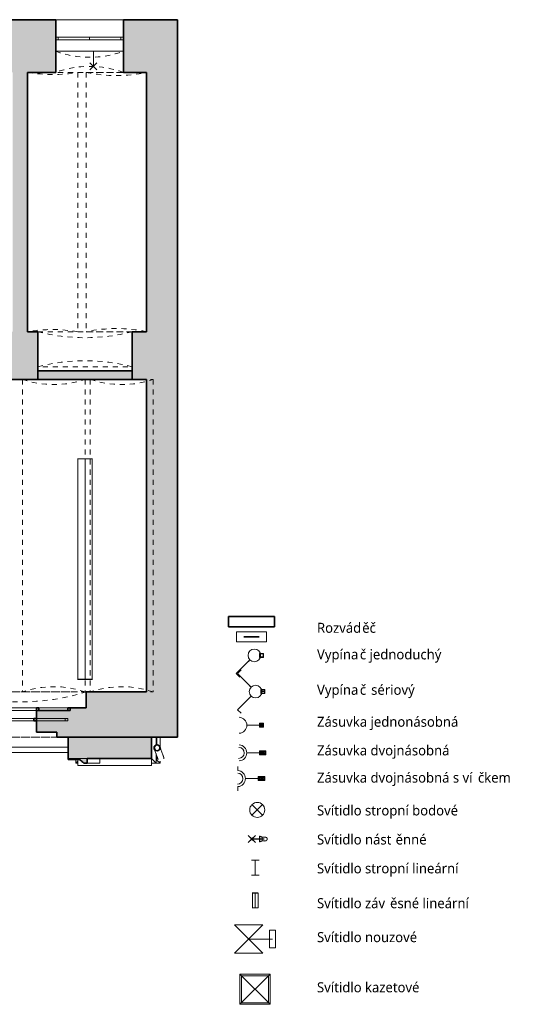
# Model space of a CAD drawing. Header units: metres. Extents: x -0.2 to 46.6, y -4.9 to 28.
# Tile 15 of 15: x 36.6 to 46.6, y -4.9 to 14.7. Entities that reach past the tile are written whole.
import ezdxf

# ---------------------------------------------------------------- set-up
doc = ezdxf.new("R2010")
doc.units = ezdxf.units.M
doc.linetypes.add('AV - Cerch_ 1 tecka 4mm', pattern=[0.006, 0.004, -0.001, 0, -0.001])
doc.layers.add('AV-SRAFY', color=7, linetype='Continuous', lineweight=35)
doc.layers.add('AV-STAVBA', color=7, linetype='Continuous', lineweight=18)
doc.layers.add('AV-TEXTY', color=5, linetype='Continuous', lineweight=13, true_color=0x0000ff)
doc.styles.add('Trebuchet MS', font='trebuc.ttf', dxfattribs={"height": 0.2})

# ---------------------------------------------------------------- blocks, each defined once
blk = doc.blocks.new('GM_Otvor s klenutým nadpražím - 1880x4900-957668-1NP mezipatro')
at = {"layer": 'AV-STAVBA', "color": 254, "linetype": 'AV - Cerch_ 1 tecka 4mm', "lineweight": 13, "true_color": 0xcccccc}
for p, q in [((-0.94, 0.475), (0.94, 0.475)), ((0.856, -0.225), (-0.856, -0.225))]:
    blk.add_line(p, q, dxfattribs=at)
for centre, start, end in [((0, 4.097), 255.45, 284.55), ((0, -3.847), 75.45, 104.55)]:
    blk.add_arc(centre, 3.742, start, end, dxfattribs=at)
blk = doc.blocks.new('WI_22_klenuté_bez středního sloupku - 1600x2100-1063538-1NP mezipatro')
at = {"layer": 'AV-STAVBA', "color": 254, "true_color": 0xcccccc}
for p, q in [((-0.675, -0.085), (-0.675, -0.035)), ((-0.675, -0.035), (0.675, -0.035)), ((-0.675, -0.085), (0.675, -0.085)), ((0, -0.035), (-0.625, -0.035)), ((-0.625, -0.035), (-0.625, -0.085)), ((-0.625, -0.085), (-0.625, -0.035)), ((-0.625, -0.085), (0, -0.085)), ((0.625, -0.035), (0, -0.035)), ((0, -0.035), (0, -0.085)), ((0, -0.035), (0, -0.085)), ((0, -0.085), (0.625, -0.085)), ((0.625, -0.035), (0.625, -0.085)), ((0.625, -0.085), (0.625, -0.035)), ((0.675, -0.085), (0.675, -0.035))]:
    blk.add_line(p, q, dxfattribs=at)
blk = doc.blocks.new('GM_Void_valená klenba - GM_Void_valená klenba-1557062-1NP mezipatro')
at = {"layer": 'AV-STAVBA', "color": 254, "linetype": 'AV - Cerch_ 1 tecka 4mm', "lineweight": 13, "true_color": 0xcccccc}
for p, q in [((-0.625, 3.115), (-0.625, -3.115)), ((-0.625, 3.115), (0.625, 3.115)), ((0.625, 3.115), (0.625, -3.115)), ((-0.625, -3.115), (0.625, -3.115))]:
    blk.add_line(p, q, dxfattribs=at)
for centre, start, end in [((0, 4.941), 251.105, 288.895), ((0, -4.941), 71.105, 108.895)]:
    blk.add_arc(centre, 1.93, start, end, dxfattribs=at)
blk = doc.blocks.new('GM_Void_valená klenba - GM_Void_valená klenba-1557074-1NP mezipatro')
at = {"layer": 'AV-STAVBA', "color": 254, "linetype": 'AV - Cerch_ 1 tecka 4mm', "lineweight": 13, "true_color": 0xcccccc}
for p, q in [((-0.5, 2.585), (-0.5, -2.585)), ((-0.5, 2.585), (0.5, 2.585)), ((0.5, 2.585), (0.5, -2.585)), ((-0.5, -2.585), (0.5, -2.585))]:
    blk.add_line(p, q, dxfattribs=at)
for centre, start, end in [((0, 5.442), 260.0718, 279.9282), ((0, -5.442), 80.0718, 99.9282)]:
    blk.add_arc(centre, 2.9, start, end, dxfattribs=at)
blk = doc.blocks.new('GM_Void_valená klenba - GM_Void_valená klenba-1557073-1NP mezipatro')
at = {"layer": 'AV-STAVBA', "color": 254, "linetype": 'AV - Cerch_ 1 tecka 4mm', "lineweight": 13, "true_color": 0xcccccc}
for p, q in [((-0.6, 2.585), (-0.6, -2.585)), ((-0.6, 2.585), (0.6, 2.585)), ((0.6, 2.585), (0.6, -2.585)), ((-0.6, -2.585), (0.6, -2.585))]:
    blk.add_line(p, q, dxfattribs=at)
for centre, start, end in [((0, 5.422), 258.0595, 281.9405), ((0, -5.422), 78.0595, 101.9405)]:
    blk.add_arc(centre, 2.9, start, end, dxfattribs=at)
blk = doc.blocks.new('GM_Detový svod_04 - GM_Detový svod_04-1507001-1NP mezipatro')
at = {"layer": 'AV-STAVBA', "color": 254, "true_color": 0xcccccc}
for p, q in [((39.304, 0.209), (39.305, 0.207)), ((39.471, 0.094), (39.432, 0.201)), ((39.319, 0.189), (39.321, 0.188)), ((39.319, 0.16), (39.358, 0.053)), ((39.342, 0.177), (39.344, 0.177))]:
    blk.add_line(p, q, dxfattribs=at)
at = {"layer": 'AV-STAVBA', "color": 254, "true_color": 0xcccccc, "flags": 128}
for points in [[(39.296, 0.236), (39.297, 0.239), (39.297, 0.241), (39.297, 0.243), (39.298, 0.246), (39.298, 0.248), (39.299, 0.25), (39.3, 0.253), (39.3, 0.255), (39.301, 0.257)], [(39.3, 0.213), (39.299, 0.215), (39.298, 0.217), (39.298, 0.22), (39.297, 0.222), (39.297, 0.224), (39.297, 0.227), (39.296, 0.229), (39.296, 0.231)], [(39.301, 0.209), (39.301, 0.21), (39.301, 0.211), (39.3, 0.211), (39.3, 0.212), (39.3, 0.212), (39.3, 0.213), (39.3, 0.213), (39.3, 0.213)], [(39.303, 0.262), (39.305, 0.264), (39.306, 0.266), (39.307, 0.268), (39.309, 0.27), (39.31, 0.272), (39.312, 0.273), (39.313, 0.275), (39.315, 0.277), (39.317, 0.278)], [(39.319, 0.16), (39.318, 0.163), (39.317, 0.166), (39.316, 0.169), (39.315, 0.172), (39.314, 0.175), (39.313, 0.177), (39.312, 0.18), (39.311, 0.182), (39.31, 0.185), (39.309, 0.187), (39.308, 0.19), (39.308, 0.192), (39.307, 0.194), (39.306, 0.196), (39.305, 0.198), (39.305, 0.2), (39.304, 0.201), (39.304, 0.203), (39.303, 0.204), (39.303, 0.206)], [(39.321, 0.281), (39.322, 0.283), (39.324, 0.284), (39.327, 0.285), (39.329, 0.286), (39.331, 0.288), (39.333, 0.289), (39.335, 0.289), (39.336, 0.29)], [(39.336, 0.29), (39.338, 0.29), (39.34, 0.291), (39.343, 0.292), (39.345, 0.292), (39.347, 0.293), (39.35, 0.293), (39.352, 0.293), (39.355, 0.293), (39.357, 0.293), (39.359, 0.293), (39.362, 0.293), (39.364, 0.293), (39.367, 0.292), (39.369, 0.292), (39.371, 0.291), (39.374, 0.291), (39.376, 0.29), (39.378, 0.289), (39.38, 0.288), (39.382, 0.287), (39.385, 0.286), (39.387, 0.285), (39.389, 0.284), (39.391, 0.282), (39.393, 0.281), (39.395, 0.28), (39.396, 0.278), (39.398, 0.276), (39.4, 0.275), (39.401, 0.273), (39.403, 0.271), (39.404, 0.269), (39.406, 0.267), (39.407, 0.265), (39.408, 0.263), (39.41, 0.261), (39.411, 0.259), (39.412, 0.257), (39.412, 0.254), (39.413, 0.254)], [(39.413, 0.254), (39.413, 0.254), (39.413, 0.254), (39.413, 0.253), (39.413, 0.253), (39.413, 0.252), (39.414, 0.251), (39.414, 0.251), (39.414, 0.25), (39.415, 0.249), (39.415, 0.247), (39.415, 0.246), (39.416, 0.245), (39.417, 0.243), (39.417, 0.242), (39.418, 0.24), (39.418, 0.238), (39.419, 0.236), (39.42, 0.234), (39.421, 0.232), (39.422, 0.23), (39.422, 0.227), (39.423, 0.225), (39.424, 0.222), (39.425, 0.22), (39.426, 0.217), (39.427, 0.214), (39.428, 0.212), (39.429, 0.209), (39.43, 0.206), (39.431, 0.203), (39.432, 0.201)], [(39.358, 0.053), (39.359, 0.05), (39.36, 0.047), (39.361, 0.045), (39.362, 0.042), (39.363, 0.039), (39.364, 0.036), (39.365, 0.034), (39.366, 0.031), (39.367, 0.029), (39.368, 0.026), (39.369, 0.024), (39.369, 0.022), (39.37, 0.02), (39.371, 0.018), (39.372, 0.016), (39.372, 0.014), (39.373, 0.012), (39.374, 0.011), (39.374, 0.009), (39.375, 0.008), (39.375, 0.007), (39.375, 0.005), (39.376, 0.004), (39.376, 0.004), (39.376, 0.003), (39.377, 0.002), (39.377, 0.002), (39.377, 0.001), (39.377, 0.001), (39.377, 0.001), (39.377, 0.001)], [(39.49, 0.042), (39.49, 0.042), (39.49, 0.042), (39.49, 0.042), (39.489, 0.043), (39.489, 0.043), (39.489, 0.044), (39.489, 0.045), (39.488, 0.046), (39.488, 0.047), (39.488, 0.048), (39.487, 0.049), (39.487, 0.051), (39.486, 0.052), (39.485, 0.054), (39.485, 0.056), (39.484, 0.058), (39.483, 0.06), (39.483, 0.062), (39.482, 0.064), (39.481, 0.066), (39.48, 0.068), (39.479, 0.071), (39.478, 0.073), (39.477, 0.076), (39.476, 0.079), (39.476, 0.081), (39.474, 0.084), (39.473, 0.087), (39.472, 0.09), (39.471, 0.093), (39.471, 0.094)]]:
    blk.add_lwpolyline(points, dxfattribs=at)
at = {"layer": 'AV-STAVBA', "color": 254, "lineweight": 35, "true_color": 0xcccccc}
for radius, start, end in [(0.06, 360, 180), (0.06, 180, 360), (0.058, 360, 180), (0.058, 180, 360)]:
    blk.add_arc((39.356, 0.233), radius, start, end, dxfattribs=at)
at = {"layer": 'AV-STAVBA', "color": 254, "true_color": 0xcccccc}
for centre, radius, start, end in [((39.356, 0.233), 0.06, 183.2945, 202.1566), ((39.356, 0.233), 0.06, 158.2084, 175.309), ((39.356, 0.233), 0.058, 175.2294, 183.353), ((39.356, 0.233), 0.058, 150.539, 158.385), ((39.356, 0.233), 0.058, 202.0953, 210.2084), ((39.356, 0.233), 0.06, 132.7517, 150.6361), ((39.356, 0.233), 0.06, 210.1374, 228.6292), ((39.356, 0.233), 0.058, 126.9446, 132.8178), ((39.356, 0.233), 0.06, 110, 126.9591), ((39.356, 0.233), 0.06, 105.4802, 110), ((39.356, 0.233), 0.058, 101.0194, 105.4986), ((39.356, 0.233), 0.06, 77.7889, 101.0069), ((39.356, 0.233), 0.06, 308.9139, 76.8908), ((39.356, 0.233), 0.058, 228.4302, 235.1455), ((39.356, 0.233), 0.06, 235.0688, 253.213), ((39.356, 0.233), 0.058, 253.1496, 258.381), ((39.356, 0.233), 0.06, 258.372, 280.2847), ((39.356, 0.233), 0.058, 280.2723, 284.3953), ((39.356, 0.233), 0.06, 284.4136, 290), ((39.356, 0.233), 0.06, 290, 307.8853), ((39.433, 0.021), 0.06, 350, 20)]:
    blk.add_arc(centre, radius, start, end, dxfattribs=at)
blk = doc.blocks.new('Zdobná fasáda 1NP - Zdobná fasáda 1NP-1554848-1NP mezipatro')
at = {"layer": 'AV-STAVBA', "true_color": 0xcccccc}
h = blk.add_hatch(color=254, dxfattribs=at)
h.paths.add_polyline_path([(35.303, -0.073), (35.363, -0.073), (35.454, 0.002), (35.681, 0.002), (35.68, 0.018), (35.303, 0.018), (35.303, -0.04)])
h.paths.add_polyline_path([(37.959, -0.073), (37.959, 0.018), (37.582, 0.018), (37.582, 0.002), (37.808, 0.002), (37.899, -0.073)])
at = {"layer": 'AV-STAVBA', "color": 254, "true_color": 0xcccccc}
for p, q in [((39.335, 0.448), (39.335, 0.289)), ((39.354, 0.448), (39.354, 0.293)), ((39.415, 0.448), (39.415, 0.248)), ((37.582, 0.248), (35.681, 0.248)), ((37.582, 0.138), (35.681, 0.138)), ((37.959, 0.018), (37.582, 0.018)), ((37.734, -0.072), (37.734, 0.002)), ((37.774, 0.002), (37.774, -0.122)), ((38.214, -0.073), (38.214, 0.018)), ((39.335, -0.072), (39.245, 0.018)), ((39.245, 0.018), (39.245, -0.122)), ((39.335, 0.117), (39.335, -0.072)), ((39.354, 0.064), (39.354, -0.011)), ((37.774, -0.032), (37.734, -0.072)), ((37.774, -0.072), (37.734, -0.072)), ((37.774, -0.122), (39.245, -0.122)), ((37.959, -0.073), (38.214, -0.073)), ((39.335, -0.072), (39.245, -0.072)), ((39.354, -0.011), (39.335, -0.011)), ((39.415, -0.072), (39.335, -0.072)), ((39.415, -0.072), (39.354, -0.011)), ((39.415, -0.035), (39.415, -0.072))]:
    blk.add_line(p, q, dxfattribs=at)
at = {"layer": 'AV-STAVBA', "color": 254, "lineweight": 35, "true_color": 0xcccccc}
for p, q in [((37.582, 0.018), (37.582, 0.002)), ((37.582, 0.002), (37.808, 0.002)), ((37.959, -0.073), (37.959, 0.018)), ((37.899, -0.073), (37.959, -0.073))]:
    blk.add_line(p, q, dxfattribs=at)
blk.add_open_spline([(37.808, 0.002), (37.823, -0.01), (37.854, -0.035), (37.884, -0.06), (37.899, -0.073)], degree=3, dxfattribs=at)
blk = doc.blocks.new('WI_3-3_dvojité_vnější půlkruhové nadpraží - 1850x2850-1561139-1NP mezipatro')
at = {"layer": 'AV-STAVBA', "color": 254, "linetype": 'AV - Cerch_ 1 tecka 4mm', "lineweight": 13, "true_color": 0xcccccc}
for p, q in [((0.975, 0.45), (-0.975, 0.45)), ((0.925, 0.45), (-0.925, 0.45)), ((-0.925, 0.45), (0.925, 0.45)), ((0.975, -0.45), (-0.975, -0.45)), ((-0.975, -0.45), (0.975, -0.45)), ((0.925, -0.45), (-0.925, -0.45))]:
    blk.add_line(p, q, dxfattribs=at)
at = {"layer": 'AV-STAVBA', "color": 254, "true_color": 0xcccccc}
for p, q in [((-0.925, 0.08), (-0.925, 0.13)), ((-0.925, 0.13), (0.925, 0.13)), ((-0.925, 0.08), (0.925, 0.08)), ((-0.875, 0.08), (-0.875, 0.13)), ((-0.25, 0.13), (0.25, 0.13)), ((0.25, 0.08), (-0.25, 0.08)), ((0.875, 0.08), (0.875, 0.13)), ((0.925, 0.08), (0.925, 0.13)), ((-0.975, -0.08), (-0.975, -0.13)), ((-0.975, -0.08), (0.975, -0.08)), ((-0.975, -0.13), (0.975, -0.13)), ((-0.925, -0.08), (-0.925, -0.13)), ((-0.925, -0.13), (-0.35, -0.13)), ((0.3, -0.08), (-0.3, -0.08)), ((-0.3, -0.13), (0.3, -0.13)), ((0.35, -0.13), (0.925, -0.13)), ((0.925, -0.08), (0.925, -0.13)), ((0.975, -0.08), (0.975, -0.13))]:
    blk.add_line(p, q, dxfattribs=at)
at = {"layer": 'AV-STAVBA', "color": 254, "lineweight": 35, "true_color": 0xcccccc}
for p, q in [((-0.25, 0.13), (-0.3, 0.13)), ((-0.3, 0.08), (-0.25, 0.08)), ((-0.25, 0.08), (-0.25, 0.13)), ((0.3, 0.13), (0.25, 0.13)), ((0.25, 0.13), (0.25, 0.08)), ((0.25, 0.08), (0.3, 0.08)), ((-0.925, -0.13), (-0.975, -0.13)), ((-0.925, -0.08), (-0.925, -0.13)), ((-0.35, -0.13), (-0.35, -0.08)), ((-0.3, -0.13), (-0.35, -0.13)), ((-0.3, -0.08), (-0.3, -0.13)), ((0.3, -0.13), (0.3, -0.08)), ((0.35, -0.13), (0.3, -0.13)), ((0.35, -0.08), (0.35, -0.13)), ((0.925, -0.13), (0.925, -0.08)), ((0.975, -0.13), (0.925, -0.13))]:
    blk.add_line(p, q, dxfattribs=at)
blk = doc.blocks.new('GM_Nika s klenutým nadpražím - 2650x4250-1561138-1NP mezipatro')
at = {"layer": 'AV-STAVBA', "color": 254, "linetype": 'AV - Cerch_ 1 tecka 4mm', "lineweight": 13, "true_color": 0xcccccc}
for p, q in [((1.325, 0.45), (-1.325, 0.45)), ((1.325, -0.45), (-1.325, -0.45))]:
    blk.add_line(p, q, dxfattribs=at)
blk.add_arc((0, 4.739), 4.489, 252.8328, 287.1672, dxfattribs=at)
blk = doc.blocks.new('GM_Otvor s klenutým nadpražím - 1350x4400_900-1063595-1NP mezipatro')
at = {"layer": 'AV-STAVBA', "color": 254, "linetype": 'AV - Cerch_ 1 tecka 4mm', "lineweight": 13, "true_color": 0xcccccc}
for p, q in [((-0.675, 0.525), (0.675, 0.525)), ((0.591, 0.105), (-0.591, 0.105))]:
    blk.add_line(p, q, dxfattribs=at)
for centre, start, end in [((0, 2.363), 249.8388, 290.1612), ((0, -1.733), 69.8388, 110.1612)]:
    blk.add_arc(centre, 1.958, start, end, dxfattribs=at)
blk = doc.blocks.new('D0089 - 1514 - OÚPSŘ_Benešova_rvt-1-1NP mezipatro')
at = {"layer": 'AV-SRAFY', "lineweight": 18, "true_color": 0xcccccc}
h = blk.add_hatch(color=254, dxfattribs=at)
h.paths.add_polyline_path([(36.475, 13.698), (37.335, 13.698), (37.335, 14.748), (35.855, 14.748), (35.755, 14.648), (35.755, 14.378), (35.805, 14.378), (35.805, 13.698), (36.19, 13.698)])
h.paths.add_polyline_path([(38.685, 13.698), (39.145, 13.698), (39.145, 14.748), (38.685, 14.748)])
h.paths.add_polyline_path([(34.405, 13.698), (34.405, 14.378), (34.455, 14.378), (34.455, 14.648), (34.355, 14.748), (33.555, 14.748), (33.455, 14.648), (33.455, 14.378), (33.505, 14.378), (33.505, 13.698), (34.149, 13.698)])
h.paths.add_polyline_path([(32.105, 13.698), (32.105, 14.378), (32.155, 14.378), (32.155, 14.648), (32.055, 14.748), (30.555, 14.748), (30.455, 14.648), (30.455, 14.378), (30.505, 14.378), (30.505, 13.698)])
h.paths.add_polyline_path([(22.805, 13.698), (22.805, 14.378), (22.855, 14.378), (22.855, 14.648), (22.755, 14.748), (22.325, 14.748), (22.325, 13.698)])
h.paths.add_polyline_path([(25.984, 13.698), (26.105, 13.698), (26.105, 14.378), (26.155, 14.378), (26.155, 14.648), (26.055, 14.748), (24.255, 14.748), (24.155, 14.648), (24.155, 14.378), (24.205, 14.378), (24.205, 13.698), (25.305, 13.698)])
h.paths.add_polyline_path([(27.505, 13.698), (29.105, 13.698), (29.105, 14.378), (29.155, 14.378), (29.155, 14.648), (29.055, 14.748), (27.555, 14.748), (27.455, 14.648), (27.455, 14.378), (27.505, 14.378)])
for points in [[(39.145, 0.448), (39.765, 0.448), (39.765, 14.748), (39.145, 14.748), (39.145, 1.348)], [(36.475, 8.528), (36.775, 8.528), (36.775, 13.698), (36.475, 13.698), (36.475, 11.874)], [(38.86, 7.578), (38.86, 7.748), (36.98, 7.748), (36.98, 7.578)]]:
    blk.add_hatch(color=254, dxfattribs=at).paths.add_polyline_path(points)
h = blk.add_hatch(color=254, dxfattribs=at)
h.paths.add_polyline_path([(36.98, 7.578), (36.98, 8.528), (22.405, 8.528), (22.405, 7.578), (36.19, 7.578)])
h.paths.add_polyline_path([(39.145, 7.578), (39.145, 8.528), (38.86, 8.528), (38.86, 7.578)])
h = blk.add_hatch(color=254, dxfattribs=at)
h.paths.add_polyline_path([(34.005, 0.448), (35.943, 0.448), (35.943, 0.548), (36.35, 0.548), (36.35, 0.978), (35.675, 0.978), (35.675, 1.028), (35.295, 1.028), (35.295, 1.348), (34.005, 1.348), (34.005, 0.502)])
h.paths.add_polyline_path([(39.145, 0.448), (39.145, 1.348), (37.945, 1.348), (37.945, 1.028), (37.625, 1.028), (37.625, 0.978), (36.95, 0.978), (36.95, 0.548), (37.357, 0.548), (37.357, 0.448), (38.231, 0.448)])
h = blk.add_hatch(color=254, dxfattribs=at)
h.paths.add_polyline_path([(33.979, 0.018), (35.681, 0.018), (35.681, 0.448), (34.005, 0.448), (34.005, 0.348), (33.979, 0.348), (33.979, 0.321)])
h.paths.add_polyline_path([(39.245, 0.018), (39.245, 0.448), (37.582, 0.448), (37.582, 0.018), (38.231, 0.018)])
at = {"layer": 'AV-STAVBA', "color": 254, "lineweight": 35, "true_color": 0xcccccc}
for p, q in [((37.335, 14.748), (35.855, 14.748)), ((37.335, 13.698), (37.335, 14.748)), ((39.145, 14.748), (38.685, 14.748)), ((38.685, 14.748), (38.685, 13.698)), ((39.765, 14.748), (39.145, 14.748)), ((39.765, 0.448), (39.765, 14.748)), ((36.775, 13.698), (37.335, 13.698)), ((36.775, 8.528), (36.775, 13.698)), ((38.685, 13.698), (39.145, 13.698)), ((39.145, 13.698), (39.145, 8.528)), ((36.98, 8.528), (36.775, 8.528)), ((36.98, 7.578), (36.98, 8.528)), ((39.145, 8.528), (38.86, 8.528)), ((38.86, 8.528), (38.86, 7.578)), ((38.86, 7.748), (36.98, 7.748)), ((36.98, 7.748), (36.98, 7.578)), ((38.86, 7.578), (38.86, 7.748)), ((25.695, 7.578), (36.98, 7.578)), ((36.98, 7.578), (38.86, 7.578)), ((38.86, 7.578), (39.145, 7.578)), ((39.145, 7.578), (39.145, 1.348)), ((39.145, 1.348), (37.945, 1.348)), ((37.945, 1.348), (37.945, 1.028)), ((37.945, 1.028), (37.625, 1.028)), ((37.625, 1.028), (37.625, 0.978)), ((37.625, 0.978), (36.95, 0.978)), ((36.95, 0.978), (36.95, 0.548)), ((36.95, 0.548), (37.357, 0.548)), ((37.357, 0.548), (37.357, 0.448)), ((37.357, 0.448), (39.145, 0.448)), ((39.245, 0.448), (37.582, 0.448)), ((37.582, 0.448), (37.582, 0.018)), ((39.145, 0.448), (39.765, 0.448)), ((39.245, 0.018), (39.245, 0.448)), ((37.959, 0.018), (39.245, 0.018))]:
    blk.add_line(p, q, dxfattribs=at)
at = {"layer": 'AV-STAVBA', "color": 254, "true_color": 0xcccccc}
for p, q in [((37.335, 14.748), (38.685, 14.748)), ((38.685, 14.118), (37.335, 14.118)), ((37.582, 0.018), (37.959, 0.018))]:
    blk.add_line(p, q, dxfattribs=at)
at = {"layer": 'AV-STAVBA', "color": 254, "linetype": 'AV - Cerch_ 1 tecka 4mm', "lineweight": 13, "true_color": 0xcccccc}
for name, p in [('WI_22_klenuté_bez středního sloupku - 1600x2100-1063538-1NP mezipatro', (38.01, 14.433)), ('GM_Void_valená klenba - GM_Void_valená klenba-1557074-1NP mezipatro', (37.275, 11.113)), ('GM_Void_valená klenba - GM_Void_valená klenba-1557073-1NP mezipatro', (38.545, 11.113)), ('GM_Otvor s klenutým nadpražím - 1880x4900-957668-1NP mezipatro', (37.92, 8.053)), ('GM_Void_valená klenba - GM_Void_valená klenba-1557062-1NP mezipatro', (37.295, 4.463)), ('GM_Void_valená klenba - GM_Void_valená klenba-1557062-1NP mezipatro', (38.65, 4.463)), ('GM_Nika s klenutým nadpražím - 2650x4250-1561138-1NP mezipatro', (36.62, 0.898)), ('Zdobná fasáda 1NP - Zdobná fasáda 1NP-1554848-1NP mezipatro', (0, 0)), ('GM_Detový svod_04 - GM_Detový svod_04-1507001-1NP mezipatro', (0, 0))]:
    blk.add_blockref(name, p, dxfattribs=at)
at = {"layer": 'AV-STAVBA', "color": 254, "linetype": 'AV - Cerch_ 1 tecka 4mm', "lineweight": 13, "true_color": 0xcccccc, "rotation": 180}
for name, p in [('GM_Otvor s klenutým nadpražím - 1350x4400_900-1063595-1NP mezipatro', (38.01, 14.223)), ('WI_3-3_dvojité_vnější půlkruhové nadpraží - 1850x2850-1561139-1NP mezipatro', (36.65, 0.898))]:
    blk.add_blockref(name, p, dxfattribs=at)
blk = doc.blocks.new('LF_Závěsné lineární svítidlo - 4400x300-910872-1NP mezipatro')
at = {"layer": 'AV-STAVBA', "color": 5, "true_color": 0x0000ff}
for p, q in [((-2.2, -0.15), (-2.2, 0.15)), ((2.2, 0), (-2.2, 0)), ((-2.195, -0.145), (-2.195, 0.145)), ((-2.195, 0.145), (2.195, 0.145)), ((2.195, 0.145), (2.195, -0.145)), ((2.2, 0.15), (2.2, -0.15)), ((2.195, -0.145), (-2.195, -0.145))]:
    blk.add_line(p, q, dxfattribs=at)
blk = doc.blocks.new('LF_kulový vrchlík - 80_200-890111-1NP mezipatro')
at = {"layer": 'AV-STAVBA', "color": 5, "true_color": 0x0000ff}
for p, q in [((24.336, 2.825), (24.194, 2.683)), ((24.336, 2.683), (24.194, 2.825)), ((24.563, 2.754), (24.265, 2.754))]:
    blk.add_line(p, q, dxfattribs=at)
blk = doc.blocks.new('Family - ___-938952-Legenda koncových prvků silnoproudu')
at = {"layer": 'AV-STAVBA', "color": 5, "true_color": 0x0000ff}
for p, q in [((1.168, -1.111), (0.956, -0.899)), ((1.168, -0.899), (0.956, -1.111))]:
    blk.add_line(p, q, dxfattribs=at)
blk.add_circle((1.062, -1.005), 0.15, dxfattribs=at)
blk = doc.blocks.new('Family - ___-938954-Legenda koncových prvků silnoproudu')
at = {"layer": 'AV-STAVBA', "color": 5, "true_color": 0x0000ff}
for p, q in [((0.953, -1.585), (0.883, -1.514)), ((0.953, -1.584), (0.883, -1.514)), ((0.953, -1.585), (1.024, -1.514)), ((0.953, -1.584), (1.024, -1.514)), ((1.11, -1.532), (1.11, -1.585)), ((1.225, -1.55), (1.157, -1.55)), ((1.157, -1.585), (1.157, -1.55)), ((0.953, -1.584), (0.883, -1.655)), ((0.953, -1.585), (0.883, -1.655)), ((1.198, -1.584), (0.953, -1.584)), ((0.953, -1.584), (1.024, -1.655)), ((1.198, -1.585), (0.953, -1.585)), ((0.953, -1.585), (1.024, -1.655)), ((1.11, -1.585), (1.11, -1.637)), ((1.157, -1.62), (1.157, -1.585)), ((1.157, -1.62), (1.225, -1.62))]:
    blk.add_line(p, q, dxfattribs=at)
at = {"layer": 'AV-STAVBA', "color": 5, "true_color": 0x0000ff, "flags": 128}
for points in [[(1.108, -1.534), (1.108, -1.533), (1.108, -1.533), (1.108, -1.533), (1.108, -1.533), (1.108, -1.533), (1.108, -1.533), (1.108, -1.533), (1.108, -1.533), (1.108, -1.533), (1.108, -1.533), (1.108, -1.532), (1.108, -1.532), (1.108, -1.532), (1.108, -1.532), (1.108, -1.532), (1.108, -1.532), (1.108, -1.532), (1.108, -1.532), (1.109, -1.532), (1.109, -1.532), (1.109, -1.532), (1.109, -1.532), (1.109, -1.532), (1.109, -1.531), (1.109, -1.531), (1.109, -1.531), (1.109, -1.531), (1.109, -1.531), (1.109, -1.531), (1.109, -1.531), (1.11, -1.531), (1.11, -1.531), (1.11, -1.531), (1.11, -1.531), (1.11, -1.531), (1.11, -1.531), (1.11, -1.531), (1.11, -1.531), (1.11, -1.531), (1.11, -1.531)], [(1.108, -1.585), (1.108, -1.583), (1.108, -1.581), (1.108, -1.579), (1.108, -1.577), (1.108, -1.575), (1.108, -1.573), (1.108, -1.571), (1.108, -1.569), (1.108, -1.567), (1.108, -1.565), (1.108, -1.563), (1.108, -1.561), (1.108, -1.559), (1.108, -1.558), (1.108, -1.556), (1.108, -1.554), (1.108, -1.553), (1.108, -1.551), (1.108, -1.549), (1.108, -1.548), (1.108, -1.547), (1.108, -1.545), (1.108, -1.544), (1.108, -1.543), (1.108, -1.542), (1.108, -1.541), (1.108, -1.54), (1.108, -1.539), (1.108, -1.538), (1.108, -1.537), (1.108, -1.536), (1.108, -1.536), (1.108, -1.535), (1.108, -1.535), (1.108, -1.534), (1.108, -1.534), (1.108, -1.534), (1.108, -1.534), (1.108, -1.534), (1.108, -1.534)], [(1.108, -1.534), (1.108, -1.534), (1.108, -1.534), (1.108, -1.534), (1.108, -1.534), (1.108, -1.535), (1.108, -1.535), (1.108, -1.536), (1.108, -1.536), (1.108, -1.537), (1.108, -1.538), (1.108, -1.538), (1.108, -1.539), (1.108, -1.54), (1.108, -1.541), (1.108, -1.542), (1.108, -1.544), (1.108, -1.545), (1.108, -1.546), (1.108, -1.548), (1.108, -1.549), (1.108, -1.551), (1.108, -1.552), (1.108, -1.554), (1.108, -1.555), (1.108, -1.557), (1.108, -1.559), (1.108, -1.561), (1.108, -1.562), (1.108, -1.564), (1.108, -1.566), (1.108, -1.568), (1.108, -1.57), (1.108, -1.572), (1.108, -1.574), (1.108, -1.576), (1.108, -1.578), (1.108, -1.58), (1.108, -1.582), (1.108, -1.584), (1.108, -1.585)], [(1.11, -1.531), (1.113, -1.531), (1.116, -1.531), (1.119, -1.532), (1.122, -1.532), (1.124, -1.533), (1.127, -1.534), (1.13, -1.534), (1.133, -1.535), (1.135, -1.536), (1.138, -1.537), (1.141, -1.539), (1.143, -1.54), (1.146, -1.541), (1.148, -1.543), (1.15, -1.545), (1.153, -1.546), (1.155, -1.548), (1.157, -1.55)], [(1.225, -1.55), (1.227, -1.55), (1.228, -1.55), (1.23, -1.55), (1.231, -1.55), (1.232, -1.55), (1.234, -1.551), (1.235, -1.551), (1.236, -1.552), (1.238, -1.552), (1.239, -1.553), (1.24, -1.553), (1.242, -1.554), (1.243, -1.554), (1.244, -1.555), (1.245, -1.556), (1.246, -1.557), (1.247, -1.558), (1.249, -1.558), (1.25, -1.559), (1.251, -1.56), (1.251, -1.561), (1.252, -1.562), (1.253, -1.564), (1.254, -1.565), (1.255, -1.566), (1.256, -1.567), (1.256, -1.568), (1.257, -1.57), (1.258, -1.571), (1.258, -1.572), (1.259, -1.573), (1.259, -1.575), (1.259, -1.576), (1.26, -1.577), (1.26, -1.579), (1.26, -1.58), (1.26, -1.582), (1.26, -1.583), (1.26, -1.584), (1.26, -1.585)], [(1.108, -1.585), (1.108, -1.587), (1.108, -1.589), (1.108, -1.591), (1.108, -1.593), (1.108, -1.595), (1.108, -1.597), (1.108, -1.599), (1.108, -1.601), (1.108, -1.603), (1.108, -1.605), (1.108, -1.607), (1.108, -1.608), (1.108, -1.61), (1.108, -1.612), (1.108, -1.614), (1.108, -1.615), (1.108, -1.617), (1.108, -1.619), (1.108, -1.62), (1.108, -1.622), (1.108, -1.623), (1.108, -1.624), (1.108, -1.626), (1.108, -1.627), (1.108, -1.628), (1.108, -1.629), (1.108, -1.63), (1.108, -1.631), (1.108, -1.632), (1.108, -1.633), (1.108, -1.633), (1.108, -1.634), (1.108, -1.634), (1.108, -1.635), (1.108, -1.635), (1.108, -1.636), (1.108, -1.636), (1.108, -1.636), (1.108, -1.636), (1.108, -1.636)], [(1.108, -1.636), (1.108, -1.636), (1.108, -1.636), (1.108, -1.636), (1.108, -1.635), (1.108, -1.635), (1.108, -1.635), (1.108, -1.634), (1.108, -1.633), (1.108, -1.633), (1.108, -1.632), (1.108, -1.631), (1.108, -1.63), (1.108, -1.629), (1.108, -1.628), (1.108, -1.627), (1.108, -1.626), (1.108, -1.625), (1.108, -1.623), (1.108, -1.622), (1.108, -1.62), (1.108, -1.619), (1.108, -1.617), (1.108, -1.616), (1.108, -1.614), (1.108, -1.612), (1.108, -1.611), (1.108, -1.609), (1.108, -1.607), (1.108, -1.605), (1.108, -1.603), (1.108, -1.601), (1.108, -1.599), (1.108, -1.597), (1.108, -1.595), (1.108, -1.593), (1.108, -1.591), (1.108, -1.589), (1.108, -1.587), (1.108, -1.585), (1.108, -1.585)], [(1.11, -1.639), (1.11, -1.639), (1.11, -1.639), (1.11, -1.639), (1.11, -1.638), (1.11, -1.638), (1.11, -1.638), (1.11, -1.638), (1.11, -1.638), (1.109, -1.638), (1.109, -1.638), (1.109, -1.638), (1.109, -1.638), (1.109, -1.638), (1.109, -1.638), (1.109, -1.638), (1.109, -1.638), (1.109, -1.638), (1.109, -1.638), (1.109, -1.638), (1.109, -1.638), (1.108, -1.638), (1.108, -1.638), (1.108, -1.638), (1.108, -1.637), (1.108, -1.637), (1.108, -1.637), (1.108, -1.637), (1.108, -1.637), (1.108, -1.637), (1.108, -1.637), (1.108, -1.637), (1.108, -1.637), (1.108, -1.637), (1.108, -1.637), (1.108, -1.636), (1.108, -1.636), (1.108, -1.636), (1.108, -1.636), (1.108, -1.636), (1.108, -1.636)], [(1.157, -1.62), (1.155, -1.622), (1.152, -1.623), (1.15, -1.625), (1.148, -1.627), (1.145, -1.628), (1.143, -1.63), (1.14, -1.631), (1.138, -1.632), (1.135, -1.633), (1.132, -1.634), (1.13, -1.635), (1.127, -1.636), (1.124, -1.637), (1.121, -1.637), (1.118, -1.638), (1.116, -1.638), (1.113, -1.638), (1.11, -1.639)], [(1.26, -1.585), (1.26, -1.586), (1.26, -1.588), (1.26, -1.589), (1.26, -1.59), (1.26, -1.592), (1.259, -1.593), (1.259, -1.594), (1.259, -1.596), (1.258, -1.597), (1.258, -1.598), (1.257, -1.6), (1.256, -1.601), (1.256, -1.602), (1.255, -1.603), (1.254, -1.605), (1.254, -1.606), (1.253, -1.607), (1.252, -1.608), (1.251, -1.609), (1.25, -1.61), (1.249, -1.611), (1.248, -1.612), (1.247, -1.613), (1.246, -1.613), (1.244, -1.614), (1.243, -1.615), (1.242, -1.616), (1.241, -1.616), (1.239, -1.617), (1.238, -1.617), (1.237, -1.618), (1.235, -1.618), (1.234, -1.619), (1.233, -1.619), (1.231, -1.619), (1.23, -1.619), (1.229, -1.62), (1.227, -1.62), (1.226, -1.62), (1.225, -1.62)]]:
    blk.add_lwpolyline(points, dxfattribs=at)
at = {"layer": 'AV-STAVBA', "color": 5, "true_color": 0x0000ff}
for start, end in [(62.0096, 117.9904), (242.0096, 297.9904)]:
    blk.add_arc((1.198, -1.585), 0.04, start, end, dxfattribs=at)
blk = doc.blocks.new('Family - ___-938966-Legenda koncových prvků silnoproudu')
at = {"layer": 'AV-STAVBA', "color": 5, "true_color": 0x0000ff}
for p, q in [((0.948, -2.005), (1.098, -2.005)), ((1.023, -2.305), (1.023, -2.005)), ((0.948, -2.305), (1.098, -2.305))]:
    blk.add_line(p, q, dxfattribs=at)
blk = doc.blocks.new('Family - ___-951125-Legenda koncových prvků silnoproudu')
at = {"layer": 'AV-STAVBA', "color": 5, "true_color": 0x0000ff}
for p, q in [((0.962, -2.66), (1.082, -2.66)), ((0.967, -2.665), (0.967, -2.955)), ((1.077, -2.665), (0.967, -2.665)), ((1.022, -2.66), (1.022, -2.96)), ((1.077, -2.955), (1.077, -2.665)), ((1.082, -2.96), (0.962, -2.96)), ((0.967, -2.955), (1.077, -2.955))]:
    blk.add_line(p, q, dxfattribs=at)
blk = doc.blocks.new('Family - ___-951516-Legenda koncových prvků silnoproudu')
at = {"layer": 'AV-STAVBA', "color": 5, "true_color": 0x0000ff}
for p, q in [((1.317, -4.28), (0.717, -4.28)), ((0.717, -4.28), (0.717, -4.88)), ((0.717, -4.28), (0.717, -4.88)), ((1.317, -4.28), (0.717, -4.28)), ((0.717, -4.88), (1.317, -4.28)), ((0.717, -4.28), (1.317, -4.88)), ((0.747, -4.85), (0.747, -4.31)), ((0.747, -4.31), (1.287, -4.31)), ((1.287, -4.31), (0.747, -4.31)), ((0.747, -4.31), (0.747, -4.85)), ((1.287, -4.31), (1.287, -4.85)), ((1.287, -4.85), (1.287, -4.31)), ((1.317, -4.88), (1.317, -4.28)), ((1.317, -4.88), (1.317, -4.28)), ((0.717, -4.88), (1.317, -4.88)), ((0.717, -4.88), (1.317, -4.88)), ((1.287, -4.85), (0.747, -4.85)), ((0.747, -4.85), (1.287, -4.85))]:
    blk.add_line(p, q, dxfattribs=at)
blk = doc.blocks.new('Family - ___-938938-Legenda koncových prvků silnoproudu')
at = {"layer": 'AV-STAVBA', "lineweight": 35}
for p, q in [((1.405, 2.848), (0.49, 2.848)), ((0.49, 2.848), (0.49, 2.648)), ((1.405, 2.648), (1.405, 2.848)), ((0.49, 2.648), (1.405, 2.648))]:
    blk.add_line(p, q, dxfattribs=at)
at = {"layer": 'AV-TEXTY'}
for p, q in [((0.647, 2.548), (1.247, 2.548)), ((0.647, 2.348), (0.647, 2.548)), ((1.247, 2.548), (1.247, 2.348)), ((1.247, 2.348), (0.647, 2.348))]:
    blk.add_line(p, q, dxfattribs=at)
at = {"layer": 'AV-TEXTY', "lineweight": 35}
blk.add_line((0.797, 2.448), (1.097, 2.448), dxfattribs=at)
blk = doc.blocks.new('Family - ___-938940-Legenda koncových prvků silnoproudu')
at = {"layer": 'AV-STAVBA', "color": 5, "true_color": 0x0000ff}
for p, q in [((1.109, 2.035), (1.109, 2.115)), ((1.189, 2.115), (1.109, 2.115)), ((1.109, 2.035), (1.189, 2.035)), ((1.179, 2.105), (1.119, 2.105)), ((1.119, 2.105), (1.119, 2.045)), ((1.119, 2.045), (1.179, 2.045)), ((1.179, 2.045), (1.179, 2.105)), ((1.189, 2.115), (1.189, 2.035))]:
    blk.add_line(p, q, dxfattribs=at)
at = {"layer": 'AV-TEXTY'}
for p, q in [((0.915, 1.987), (0.642, 1.714)), ((0.915, 1.987), (0.885, 1.957)), ((0.642, 1.714), (0.714, 1.642))]:
    blk.add_line(p, q, dxfattribs=at)
blk.add_circle((1.003, 2.075), 0.125, dxfattribs=at)
blk = doc.blocks.new('Family - ___-938942-Legenda koncových prvků silnoproudu')
at = {"layer": 'AV-STAVBA', "color": 5, "true_color": 0x0000ff}
for p, q in [((1.134, 1.314), (1.134, 1.394)), ((1.214, 1.394), (1.134, 1.394)), ((1.204, 1.384), (1.144, 1.384)), ((1.144, 1.384), (1.144, 1.324)), ((1.204, 1.324), (1.204, 1.384)), ((1.214, 1.394), (1.214, 1.314)), ((1.134, 1.314), (1.214, 1.314)), ((1.144, 1.354), (1.204, 1.354)), ((1.144, 1.324), (1.204, 1.324))]:
    blk.add_line(p, q, dxfattribs=at)
at = {"layer": 'AV-TEXTY'}
for p, q in [((0.667, 1.715), (0.739, 1.787)), ((0.94, 1.442), (0.667, 1.715)), ((0.94, 1.442), (0.91, 1.472)), ((0.94, 1.265), (0.667, 0.993)), ((0.667, 0.993), (0.739, 0.921))]:
    blk.add_line(p, q, dxfattribs=at)
blk.add_circle((1.028, 1.354), 0.125, dxfattribs=at)
blk = doc.blocks.new('Family - ___-938946-Legenda koncových prvků silnoproudu')
at = {"layer": 'AV-STAVBA', "color": 5, "true_color": 0x0000ff}
for p, q in [((1.108, 0.643), (1.108, 0.723)), ((1.188, 0.723), (1.108, 0.723)), ((1.108, 0.643), (1.188, 0.643)), ((1.157, 0.713), (1.118, 0.713)), ((1.118, 0.713), (1.118, 0.653)), ((1.178, 0.713), (1.118, 0.713)), ((1.118, 0.713), (1.118, 0.653)), ((1.118, 0.653), (1.157, 0.653)), ((1.118, 0.653), (1.178, 0.653)), ((1.178, 0.653), (1.178, 0.713)), ((1.188, 0.723), (1.188, 0.643))]:
    blk.add_line(p, q, dxfattribs=at)
for centre, radius in [((1.148, 0.683), 0.025), ((1.148, 0.683), 0.02), ((1.138, 0.683), 0.0025), ((1.148, 0.693), 0.0025), ((1.148, 0.673), 0.0025)]:
    blk.add_circle(centre, radius, dxfattribs=at)
at = {"layer": 'AV-TEXTY'}
blk.add_line((0.854, 0.683), (1.127, 0.683), dxfattribs=at)
blk.add_arc((0.694, 0.683), 0.16, 273.5895, 86.4105, dxfattribs=at)
blk = doc.blocks.new('Family - ___-938948-Legenda koncových prvků silnoproudu')
at = {"layer": 'AV-STAVBA', "color": 5, "true_color": 0x0000ff}
for p, q in [((1.105, 0.092), (1.105, 0.172)), ((1.235, 0.172), (1.105, 0.172)), ((1.105, 0.092), (1.235, 0.092)), ((1.179, 0.162), (1.115, 0.162)), ((1.115, 0.162), (1.115, 0.102)), ((1.225, 0.162), (1.115, 0.162)), ((1.115, 0.162), (1.115, 0.102)), ((1.115, 0.102), (1.179, 0.102)), ((1.115, 0.102), (1.225, 0.102)), ((1.17, 0.102), (1.17, 0.162)), ((1.225, 0.102), (1.225, 0.162)), ((1.235, 0.172), (1.235, 0.092))]:
    blk.add_line(p, q, dxfattribs=at)
for centre, radius in [((1.143, 0.132), 0.025), ((1.143, 0.132), 0.02), ((1.134, 0.127), 0.0025), ((1.138, 0.141), 0.0025), ((1.148, 0.123), 0.0025), ((1.198, 0.132), 0.025), ((1.198, 0.132), 0.02), ((1.188, 0.132), 0.0025), ((1.198, 0.142), 0.0025), ((1.198, 0.122), 0.0025)]:
    blk.add_circle(centre, radius, dxfattribs=at)
at = {"layer": 'AV-TEXTY'}
blk.add_line((0.851, 0.132), (1.124, 0.132), dxfattribs=at)
for radius, start in [(0.11, 270), (0.16, 273.5895)]:
    blk.add_arc((0.691, 0.132), radius, start, 86.4105, dxfattribs=at)
blk = doc.blocks.new('Family - ___-938950-Legenda koncových prvků silnoproudu')
at = {"layer": 'AV-STAVBA', "color": 5, "true_color": 0x0000ff}
for p, q in [((1.08, -0.42), (1.08, -0.34)), ((1.21, -0.34), (1.08, -0.34)), ((1.154, -0.35), (1.09, -0.35)), ((1.09, -0.35), (1.09, -0.41)), ((1.2, -0.35), (1.09, -0.35)), ((1.09, -0.35), (1.09, -0.41)), ((1.145, -0.41), (1.145, -0.35)), ((1.2, -0.41), (1.2, -0.35)), ((1.21, -0.34), (1.21, -0.42)), ((1.08, -0.42), (1.21, -0.42)), ((1.09, -0.41), (1.154, -0.41)), ((1.09, -0.41), (1.2, -0.41))]:
    blk.add_line(p, q, dxfattribs=at)
for centre, radius in [((1.117, -0.38), 0.025), ((1.117, -0.38), 0.02), ((1.109, -0.385), 0.0025), ((1.112, -0.372), 0.0025), ((1.122, -0.389), 0.0025), ((1.172, -0.38), 0.025), ((1.172, -0.38), 0.02), ((1.162, -0.38), 0.0025), ((1.172, -0.37), 0.0025), ((1.172, -0.39), 0.0025)]:
    blk.add_circle(centre, radius, dxfattribs=at)
at = {"layer": 'AV-TEXTY'}
for p, q in [((0.676, -0.221), (0.676, -0.139)), ((0.826, -0.38), (1.099, -0.38)), ((0.676, -0.54), (0.676, -0.622))]:
    blk.add_line(p, q, dxfattribs=at)
for radius, start in [(0.11, 270), (0.16, 273.5895)]:
    blk.add_arc((0.666, -0.38), radius, start, 86.4105, dxfattribs=at)
blk = doc.blocks.new('Family - ___-938964-Legenda koncových prvků silnoproudu')
at = {"layer": 'AV-STAVBA', "color": 5, "true_color": 0x0000ff}
for p, q in [((1.427, -3.404), (1.309, -3.404)), ((1.309, -3.404), (1.309, -3.756)), ((1.427, -3.756), (1.427, -3.404)), ((1.309, -3.756), (1.427, -3.756))]:
    blk.add_line(p, q, dxfattribs=at)
at = {"layer": 'AV-TEXTY'}
for p, q in [((1.172, -3.298), (0.608, -3.298)), ((1.172, -3.298), (0.608, -3.862)), ((1.172, -3.862), (0.608, -3.298)), ((0.89, -3.58), (1.368, -3.58)), ((1.172, -3.862), (0.608, -3.862))]:
    blk.add_line(p, q, dxfattribs=at)

msp = doc.modelspace()

# ---------------------------------------------------------------- block references
at = {"lineweight": 5}
msp.add_blockref('D0089 - 1514 - OÚPSŘ_Benešova_rvt-1-1NP mezipatro', (0, 0), dxfattribs=at)
at = {"layer": 'AV-STAVBA', "color": 5, "true_color": 0x0000ff, "rotation": 89.99999999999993}
msp.add_blockref('LF_kulový vrchlík - 80_200-890111-1NP mezipatro', (40.841, -10.447), dxfattribs=at)
at = {"layer": 'AV-STAVBA', "color": 5, "true_color": 0x0000ff, "extrusion": (0, 0, -1), "rotation": 269.9999999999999}
msp.add_blockref('LF_Závěsné lineární svítidlo - 4400x300-910872-1NP mezipatro', (-37.92, 3.797), dxfattribs=at)
at = {"layer": 'AV-STAVBA', "color": 5, "true_color": 0x0000ff}
for name in ['Family - ___-938938-Legenda koncových prvků silnoproudu', 'Family - ___-938952-Legenda koncových prvků silnoproudu', 'Family - ___-938954-Legenda koncových prvků silnoproudu', 'Family - ___-938966-Legenda koncových prvků silnoproudu', 'Family - ___-951125-Legenda koncových prvků silnoproudu', 'Family - ___-951516-Legenda koncových prvků silnoproudu']:
    msp.add_blockref(name, (40.291, 0), dxfattribs=at)
at = {"layer": 'AV-TEXTY'}
for name in ['Family - ___-938940-Legenda koncových prvků silnoproudu', 'Family - ___-938942-Legenda koncových prvků silnoproudu', 'Family - ___-938946-Legenda koncových prvků silnoproudu', 'Family - ___-938948-Legenda koncových prvků silnoproudu', 'Family - ___-938950-Legenda koncových prvků silnoproudu', 'Family - ___-938964-Legenda koncových prvků silnoproudu']:
    msp.add_blockref(name, (40.291, 0), dxfattribs=at)

# ---------------------------------------------------------------- texts
at = {"layer": 'AV-TEXTY', "lineweight": 5, "char_height": 0.2, "attachment_point": 1, "style": 'Trebuchet MS', "bg_fill": 3, "box_fill_scale": 1.25, "bg_fill_color": 256, "bg_fill_true_color": 13158600, "bg_fill_transparency": 0}
for s, insert, width in [('Rozvád', (42.544, 2.726), 1.0903), ('Vypína', (42.544, 2.196), 1.03418), ('Vypína', (42.544, 1.49), 1.03418), ('Zásuvka jednonásobná', (42.544, 0.853), 3.48734), ('Zásuvka dvojnásobná', (42.544, 0.282), 3.2789), ('Zásuvka dvojnásobná s ví', (42.544, -0.261), 3.88818), ('Svítidlo stropní bodové ', (42.544, -0.915), 3.63966), ('Svítidlo nást', (42.544, -1.494), 1.9), ('Svítidlo stropní lineární', (42.544, -2.07), 3.61561), ('Svítidlo záv', (42.544, -2.764), 1.76371), ('Svítidlo nouzové', (42.544, -3.441), 2.5173), ('Svítidlo kazetové', (42.544, -4.441), 2.62954)]:
    msp.add_mtext(s, dxfattribs=dict(at, insert=insert, width=width))

# ---------------------------------------------------------------- next in the draw order: texts
for s, insert, width in [('ěč ', (43.444, 2.726), 0.45696), ('č jednoduchý', (43.398, 2.196), 2.06835), ('č ', (43.398, 1.49), 0.27257), ('čkem', (45.752, -0.261), 0.81772), ('ěnné ', (44.112, -1.494), 0.85781), ('ěsné lineární', (44, -2.764), 1.98819)]:
    msp.add_mtext(s, dxfattribs=dict(at, insert=insert, width=width))

# ---------------------------------------------------------------- next in the draw order: texts
at = {"layer": 'AV-TEXTY', "lineweight": 5, "insert": (43.623, 1.49), "char_height": 0.2, "width": 1.07426, "attachment_point": 1, "style": 'Trebuchet MS', "bg_fill": 3, "box_fill_scale": 1.25, "bg_fill_color": 256, "bg_fill_true_color": 13158600, "bg_fill_transparency": 0}
msp.add_mtext('sériový', dxfattribs=at)

doc.saveas('drawing.dxf')
